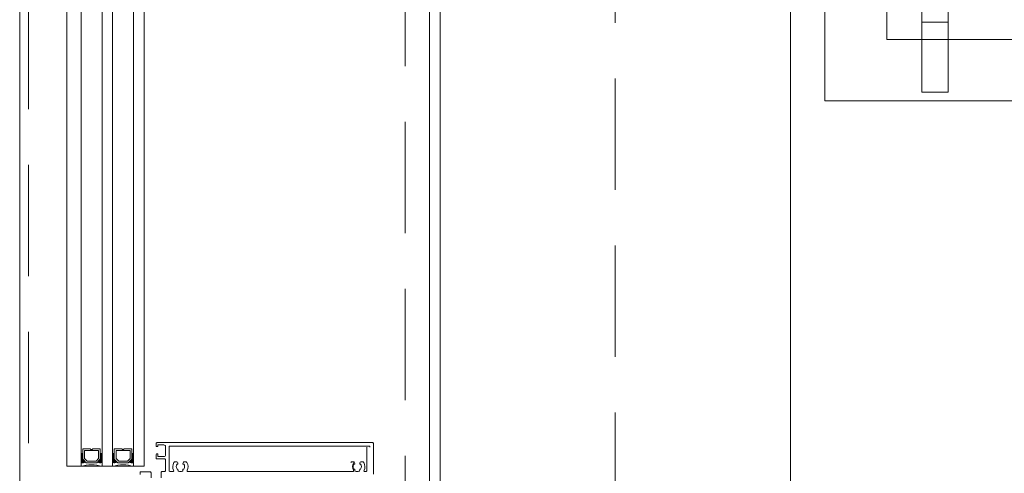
# Model space of a CAD drawing. Header units: millimetres. Extents: x 144573 to 336993, y 74252 to 247042.
# Tile 172 of 256: x 146721 to 147284, y 195463 to 195722. Entities that reach past the tile are written whole.
import ezdxf

# ---------------------------------------------------------------- set-up
doc = ezdxf.new("R2010")
doc.units = ezdxf.units.MM
doc.linetypes.add('CK_Čerchovaná 50', pattern=[6, 3, -1.5, 0, -1.5])
doc.linetypes.add('ČÁRKOVANÁ', pattern=[19.05, 12.7, -6.35])
for name, color, linetype, lineweight in [('FASÁDA DETAILNÍ', 255, 'Continuous', 0), ('HU-ocel pohled', 255, 'Continuous', 0), ('KOTY 50', 255, 'Continuous', 0), ('NOVA', 255, 'Continuous', 0), ('NOVÁ TLUSTÁ', 255, 'Continuous', 0), ('TENKA', 255, 'Continuous', 0)]:
    doc.layers.add(name, color=color, linetype=linetype, lineweight=lineweight)
doc.layers.get('KOTY 50').off()

# ---------------------------------------------------------------- blocks, each defined once
blk = doc.blocks.new('ztužení sloupů 2')
at = {"layer": 'HU-ocel pohled'}
for p, q in [((141083.33, 176612.86), (141083.33, 176662.86)), ((141098.33, 176612.86), (141098.33, 176662.86)), ((141098.33, 176652.86), (141083.33, 176652.86)), ((141098.33, 176612.86), (141083.33, 176612.86))]:
    blk.add_line(p, q, dxfattribs=at)
blk.add_lwpolyline([(141027.96, 177367.86), (141027.96, 176607.86), (141587.96, 176607.86), (141587.96, 177367.86)], close=True, dxfattribs=at)
at = {"layer": 'NOVÁ TLUSTÁ', "ltscale": 5}
blk.add_lwpolyline([(141063.33, 177332.86), (141553.33, 177332.86), (141553.33, 176642.86), (141063.33, 176642.86)], close=True, dxfattribs=at)

msp = doc.modelspace()

# ---------------------------------------------------------------- linework, layer by layer
at = {"layer": 'FASÁDA DETAILNÍ'}
for p, q in [((146748.48, 195466.764), (146748.48, 195809.759)), ((146756.48, 195809.759), (146756.48, 195466.764)), ((146768.48, 195466.764), (146768.48, 195809.759)), ((146774.48, 195809.759), (146774.48, 195466.764)), ((146786.48, 195466.764), (146786.48, 195809.759)), ((146792.48, 195809.759), (146792.48, 195466.764)), ((146955.48, 195798.759), (146955.48, 193899.009)), ((146748.48, 195466.764), (146792.48, 195466.764))]:
    msp.add_line(p, q, dxfattribs=at)
for points in [[(173301.48, 174615.259), (146721.48, 174615.259), (146721.48, 198295.259), (173301.48, 198295.259)], [(173061.48, 174855.259), (146961.48, 174855.259), (146961.48, 198055.259), (173061.48, 198055.259)], [(146767.48, 195476.764), (146767.48, 195470.764), (146765.48, 195468.764), (146759.48, 195468.764), (146757.48, 195470.764), (146757.48, 195476.764), (146761.98, 195476.764), (146761.98, 195476.264), (146762.98, 195476.264), (146762.98, 195476.764)], [(146758.48, 195475.764), (146766.48, 195475.764), (146766.48, 195471.178), (146765.066, 195469.764), (146760.033, 195469.764), (146758.48, 195471.178)], [(146785.48, 195476.764), (146785.48, 195470.764), (146783.48, 195468.764), (146777.48, 195468.764), (146775.48, 195470.764), (146775.48, 195476.764), (146779.98, 195476.764), (146779.98, 195476.264), (146780.98, 195476.264), (146780.98, 195476.764)], [(146776.48, 195475.764), (146784.48, 195475.764), (146784.48, 195471.178), (146783.066, 195469.764), (146778.033, 195469.764), (146776.48, 195471.178)]]:
    msp.add_lwpolyline(points, close=True, dxfattribs=at)
at = {"layer": 'FASÁDA DETAILNÍ', "linetype": 'ČÁRKOVANÁ', "ltscale": 5}
for points in [[(173296.48, 174620.259), (146726.48, 174620.259), (146726.48, 198290.259), (173296.48, 198290.259)], [(173081.48, 174835.259), (146941.48, 174835.259), (146941.48, 198075.259), (173081.48, 198075.259)], [(172961.48, 174955.259), (147061.48, 174955.259), (147061.48, 197955.259), (172961.48, 197955.259)]]:
    msp.add_lwpolyline(points, close=True, dxfattribs=at)
at = {"layer": 'FASÁDA DETAILNÍ'}
for points in [[(146802.228, 195460.269), (146802.228, 195463.269, -0.4142136), (146802.728, 195463.769), (146804.228, 195463.769, 0.4142136), (146804.728, 195464.269), (146804.728, 195470.469, 0.4142136), (146804.228, 195470.969), (146799.891, 195470.969, -0.414214), (146799.391, 195471.469), (146799.391, 195473.469, -0.414201), (146799.891, 195473.969), (146800.391, 195473.969), (146800.391, 195472.269), (146803.728, 195472.269, 0.414214), (146804.728, 195473.269), (146804.728, 195477.969, 0.414214), (146803.728, 195478.969), (146800.391, 195478.969), (146800.391, 195477.969), (146799.891, 195477.969, -0.41422), (146799.391, 195478.469), (146799.391, 195479.769, -0.414214), (146799.891, 195480.269), (146922.898, 195480.269, -0.4142136), (146923.398, 195479.769), (146923.398, 195462.269, -0.4142136)], [(146921.398, 195477.769, 0.4142136), (146920.898, 195478.269), (146807.228, 195478.269, 0.4142136), (146806.728, 195477.769), (146806.728, 195464.269, 0.4142135), (146807.228, 195463.769), (146808.902, 195463.769, 0.5657415), (146809.344, 195464.504, -0.2677634), (146809.496, 195468.899, -0.2587772), (146810.344, 195469.369), (146810.829, 195469.369, -0.4142136), (146811.829, 195468.369), (146811.829, 195468.263, -0.6451801), (146811.331, 195468.038, 0.3417321), (146811.331, 195465.1, -0.6451801), (146811.829, 195464.875), (146811.829, 195464.507, 0.2982166), (146812.129, 195464.049, 0.2087122), (146814.329, 195464.049, 0.2982166), (146814.629, 195464.507), (146814.629, 195464.875, -0.6451801), (146815.127, 195465.1, 0.3417321), (146815.127, 195468.038, -0.6451801), (146814.629, 195468.263), (146814.629, 195468.369, -0.4142136), (146815.629, 195469.369), (146816.113, 195469.369, -0.2587772), (146816.962, 195468.899, -0.2677634), (146817.114, 195464.504, 0.5657415), (146817.555, 195463.769), (146911.581, 195463.769, 0.5657415), (146912.023, 195464.504, -0.2677634), (146912.175, 195468.899)], [(146919.652, 195477.769), (146919.652, 195464.269, -0.4142136), (146919.152, 195463.769), (146918.489, 195463.769, -0.5657415), (146918.047, 195464.504, 0.2677634), (146917.895, 195468.899, 0.2587772), (146917.047, 195469.369), (146916.562, 195469.369, 0.4142136), (146915.562, 195468.369), (146915.562, 195468.263, 0.6451801), (146916.06, 195468.038, -0.3417321), (146916.06, 195465.1, 0.6451801), (146915.562, 195464.875), (146915.562, 195464.507, -0.2982166), (146915.262, 195464.049, -0.2087122), (146913.062, 195464.049, -0.2982166), (146912.762, 195464.507), (146912.762, 195464.875, 0.6451801), (146912.264, 195465.1, -0.3417321), (146912.264, 195468.038, 0.6451801), (146912.762, 195468.263), (146912.762, 195468.369, 0.4142136), (146911.762, 195469.369), (146911.278, 195469.369, 0.2587772), (146910.429, 195468.899)], [(146790.162, 195462.069), (146790.162, 195463.069, -0.4142136), (146790.662, 195463.569), (146795.962, 195463.569, -0.4142136), (146796.462, 195463.069), (146796.462, 195460.269, 0.4142135)]]:
    msp.add_lwpolyline(points, format="xyb", dxfattribs=at)
for centre, radius, start, end in [((146756.98, 195474.627), 0.596, 213.03656, 326.96344), ((146756.98, 195474.334), 0.596, 213.03656, 326.96344), ((146756.98, 195474.042), 0.596, 213.03656, 326.96344), ((146756.98, 195473.749), 0.596, 213.03656, 326.96344), ((146756.98, 195473.457), 0.596, 213.03656, 326.96344), ((146756.98, 195473.164), 0.596, 213.03656, 326.96344), ((146756.98, 195472.872), 0.596, 213.03656, 326.96344), ((146756.98, 195472.579), 0.596, 213.03656, 326.96344), ((146756.98, 195472.287), 0.596, 213.03656, 326.96344), ((146756.98, 195471.994), 0.596, 213.03656, 326.96344), ((146756.98, 195471.702), 0.596, 213.03656, 326.96344), ((146756.98, 195471.409), 0.596, 213.03656, 326.96344), ((146756.98, 195471.117), 0.596, 213.03656, 326.96344), ((146757.118, 195471.105), 0.879, 223.50356, 316.00509), ((146757.266, 195471.195), 1.263, 231.50044, 308.03437), ((146757.405, 195471.355), 1.712, 237.31435, 302.70505), ((146767.555, 195471.355), 1.712, 237.29495, 302.68565), ((146767.694, 195471.195), 1.263, 231.96563, 308.49956), ((146767.842, 195471.105), 0.879, 223.99491, 316.49644), ((146767.98, 195474.627), 0.596, 213.03656, 326.96344), ((146767.98, 195474.334), 0.596, 213.03656, 326.96344), ((146767.98, 195474.042), 0.596, 213.03656, 326.96344), ((146767.98, 195473.749), 0.596, 213.03656, 326.96344), ((146767.98, 195473.457), 0.596, 213.03656, 326.96344), ((146767.98, 195473.164), 0.596, 213.03656, 326.96344), ((146767.98, 195472.872), 0.596, 213.03656, 326.96344), ((146767.98, 195472.579), 0.596, 213.03656, 326.96344), ((146767.98, 195472.287), 0.596, 213.03656, 326.96344), ((146767.98, 195471.994), 0.596, 213.03656, 326.96344), ((146767.98, 195471.702), 0.596, 213.03656, 326.96344), ((146767.98, 195471.409), 0.596, 213.03656, 326.96344), ((146767.98, 195471.117), 0.596, 213.03656, 326.96344), ((146774.98, 195474.627), 0.596, 213.03656, 326.96344), ((146774.98, 195474.334), 0.596, 213.03656, 326.96344), ((146774.98, 195474.042), 0.596, 213.03656, 326.96344), ((146774.98, 195473.749), 0.596, 213.03656, 326.96344), ((146774.98, 195473.457), 0.596, 213.03656, 326.96344), ((146774.98, 195473.164), 0.596, 213.03656, 326.96344), ((146774.98, 195472.872), 0.596, 213.03656, 326.96344), ((146774.98, 195472.579), 0.596, 213.03656, 326.96344), ((146774.98, 195472.287), 0.596, 213.03656, 326.96344), ((146774.98, 195471.994), 0.596, 213.03656, 326.96344), ((146774.98, 195471.702), 0.596, 213.03656, 326.96344), ((146774.98, 195471.409), 0.596, 213.03656, 326.96344), ((146774.98, 195471.117), 0.596, 213.03656, 326.96344), ((146775.118, 195471.105), 0.879, 223.50356, 316.00509), ((146775.266, 195471.195), 1.263, 231.50044, 308.03437), ((146775.405, 195471.355), 1.712, 237.31435, 302.70505), ((146785.555, 195471.355), 1.712, 237.29495, 302.68565), ((146785.694, 195471.195), 1.263, 231.96563, 308.49956), ((146785.842, 195471.105), 0.879, 223.99491, 316.49644), ((146785.98, 195474.627), 0.596, 213.03656, 326.96344), ((146785.98, 195474.334), 0.596, 213.03656, 326.96344), ((146785.98, 195474.042), 0.596, 213.03656, 326.96344), ((146785.98, 195473.749), 0.596, 213.03656, 326.96344), ((146785.98, 195473.457), 0.596, 213.03656, 326.96344), ((146785.98, 195473.164), 0.596, 213.03656, 326.96344), ((146785.98, 195472.872), 0.596, 213.03656, 326.96344), ((146785.98, 195472.579), 0.596, 213.03656, 326.96344), ((146785.98, 195472.287), 0.596, 213.03656, 326.96344), ((146785.98, 195471.994), 0.596, 213.03656, 326.96344), ((146785.98, 195471.702), 0.596, 213.03656, 326.96344), ((146785.98, 195471.409), 0.596, 213.03656, 326.96344), ((146785.98, 195471.117), 0.596, 213.03656, 326.96344), ((146757.549, 195471.599), 2.248, 241.59719, 298.47266), ((146757.718, 195471.948), 2.897, 244.70485, 294.69333), ((146757.832, 195472.315), 3.546, 247.59095, 292.70618), ((146762.48, 195444.873), 22.699, 74.67278, 105.32722), ((146767.128, 195472.315), 3.546, 247.29382, 292.40905), ((146767.242, 195471.948), 2.897, 245.30667, 295.29515), ((146767.411, 195471.599), 2.248, 241.52734, 298.40281), ((146775.549, 195471.599), 2.248, 241.59719, 298.47266), ((146775.718, 195471.948), 2.897, 244.70485, 294.69333), ((146775.832, 195472.315), 3.546, 247.59095, 292.70618), ((146780.48, 195444.873), 22.699, 74.67278, 105.32722), ((146785.128, 195472.315), 3.546, 247.29382, 292.40905), ((146785.242, 195471.948), 2.897, 245.30667, 295.29515), ((146785.411, 195471.599), 2.248, 241.52734, 298.40281)]:
    msp.add_arc(centre, radius, start, end, dxfattribs=at)
at = {"layer": 'NOVA'}
msp.add_line((147161.48, 191512.759), (147161.48, 197855.259), dxfattribs=at)
at = {"layer": 'NOVA', "ltscale": 5}
msp.add_line((147161.48, 191512.759), (147161.48, 197855.259), dxfattribs=at)
at = {"layer": 'TENKA', "linetype": 'CK_Čerchovaná 50', "ltscale": 50}
msp.add_line((147161.48, 174855.259), (147161.48, 198055.259), dxfattribs=at)
at = {"layer": 'TENKA', "ltscale": 20}
msp.add_line((147161.48, 193692.759), (147161.48, 197855.259), dxfattribs=at)

# ---------------------------------------------------------------- block references
at = {"layer": 'KOTY 50'}
msp.add_blockref('ztužení sloupů 2', (6153.153, 19067.4), dxfattribs=at)

doc.saveas('drawing.dxf')
